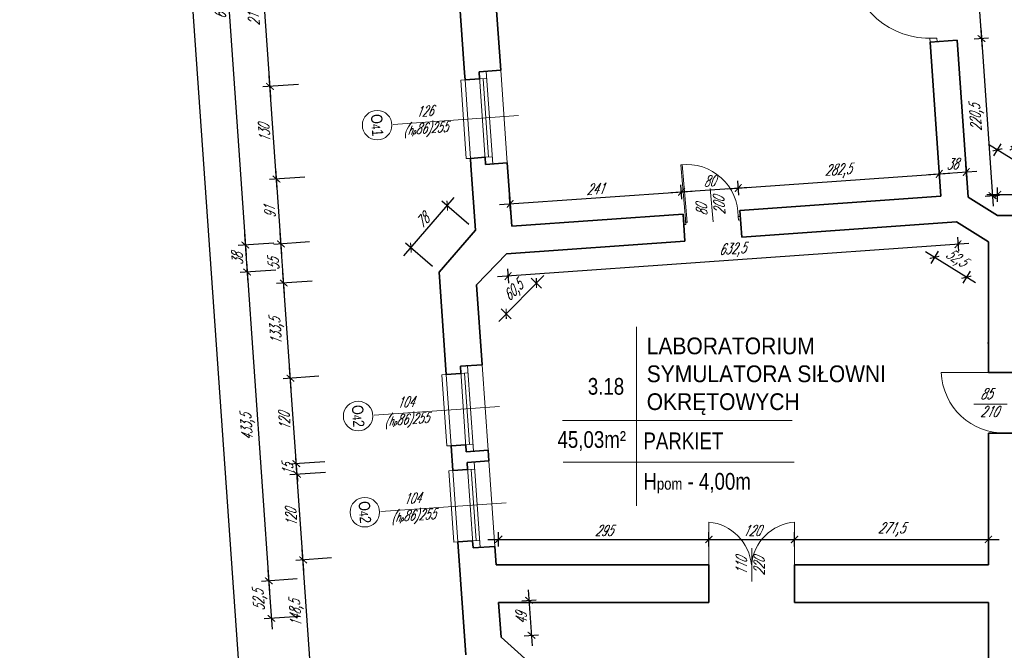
# Model space of a CAD drawing. Header units: millimetres. Extents: x 402 to 79005, y -7782 to 89952.
# Tile 28 of 256: x 21434 to 22815, y 13995 to 14878. Entities that reach past the tile are written whole.
import ezdxf

# ---------------------------------------------------------------- set-up
doc = ezdxf.new("R2010")
doc.units = ezdxf.units.MM
doc.header["$LTSCALE"] = 10
doc.linetypes.add('DASHED', pattern=[19.05, 12.7, -6.35])
doc.layers.get('0').update_dxf_attribs({"lineweight": 0})
doc.layers.get('Defpoints').update_dxf_attribs({"color": 253})
for name, color, linetype, lineweight in [('01 parter - ściany', 253, 'Continuous', 35), ('03-01_okna', 253, 'Continuous', 15), ('03_drzwi', 253, 'Continuous', 15), ('04-1_widok', 253, 'Continuous', 5), ('05-01_wymiary', 253, 'Continuous', 5), ('05-03_opis', 253, 'Continuous', 5)]:
    doc.layers.add(name, color=color, linetype=linetype, lineweight=lineweight)
doc.styles.add('ariel', font='ARIAL.TTF', dxfattribs={"width": 0.8})
doc.styles.add('ariel_wym', font='simplex.shx', dxfattribs={"width": 0.65, "oblique": 25})
doc.dimstyles.new('ariel 50', dxfattribs={"dimtxt": 15, "dimasz": 10, "dimexe": 10, "dimexo": 0, "dimgap": 5, "dimtad": 1, "dimdec": 1, "dimrnd": 0.5, "dimtxsty": 'ariel_wym', "dimblk": 'ARCHTICK', "dimcen": 2.5, "dimdle": 15, "dimazin": 0, "dimtfac": 1, "dimtdec": 1, "dimtix": 1, "dimtmove": 0, "dimatfit": 3, "dimldrblk": 'DOT', "dimfxl": 0, "dimarcsym": 0})
doc.dimstyles.new('ariel 50 wnętrze', dxfattribs={"dimtxt": 15, "dimasz": 10, "dimexe": 10, "dimexo": 0, "dimgap": 5, "dimtad": 1, "dimdec": 1, "dimrnd": 0.5, "dimtxsty": 'ariel_wym', "dimblk": 'ARCHTICK', "dimcen": 2.5, "dimdle": 15, "dimazin": 0, "dimtfac": 1, "dimtdec": 1, "dimtix": 1, "dimtmove": 0, "dimatfit": 3, "dimldrblk": 'DOT', "dimfxl": 0, "dimarcsym": 0})

# ---------------------------------------------------------------- blocks, each defined once
blk = doc.blocks.new('_ArchTick')
at = {"color": 0, "linetype": 'ByBlock', "const_width": 0.15}
blk.add_lwpolyline([(-0.5, -0.5), (0.5, 0.5)], dxfattribs=at)
blk = doc.blocks.new('*D3267')
at = {"layer": '05-01_wymiary', "color": 0, "lineweight": -2}
for p, q in [((21843, 13958.3), (21830.5, 14136.2)), ((21871.5, 14124.1), (21821.6, 14120.6)), ((21881.8, 13976), (21831.9, 13972.5))]:
    blk.add_line(p, q, dxfattribs=at)
at = {"layer": 'Defpoints', "color": 0, "lineweight": 0}
for p in [(22100.2, 14140.1), (21831.6, 14121.3), (22059.7, 13988.5)]:
    blk.add_point(p, dxfattribs=at)
at = {"layer": '05-01_wymiary', "color": 0, "lineweight": -2, "xscale": 10, "yscale": 10, "zscale": 10}
for p, rotation in [((21831.6, 14121.3), 94.00000000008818), ((21841.9, 13973.2), 274.0000000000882)]:
    blk.add_blockref('_ArchTick', p, dxfattribs=dict(at, rotation=rotation))
at = {"layer": '05-01_wymiary', "color": 0, "insert": (21822.8, 14046.3), "char_height": 15, "attachment_point": 5, "rotation": 94, "style": 'ariel_wym'}
blk.add_mtext('148,5', dxfattribs=at)
blk = doc.blocks.new('_Dot')
at = {"color": 0, "linetype": 'ByBlock', "lineweight": -2}
blk.add_line((-0.5, 0), (-1, 0), dxfattribs=at)
at = {"color": 0, "linetype": 'ByBlock', "const_width": 0.5}
blk.add_lwpolyline([(-0.25, 0, 1), (0.25, 0, 1)], format="xyb", close=True, dxfattribs=at)
blk = doc.blocks.new('*D3268')
at = {"layer": '05-01_wymiary', "color": 0, "lineweight": -2}
for p, q in [((21832.6, 14106.3), (21822.1, 14256)), ((21863.1, 14243.8), (21813.2, 14240.3)), ((21871.5, 14124.1), (21821.6, 14120.6))]:
    blk.add_line(p, q, dxfattribs=at)
at = {"layer": 'Defpoints', "color": 0, "lineweight": 0}
for p in [(22091.9, 14259.8), (21823.2, 14241), (22100.2, 14140.1)]:
    blk.add_point(p, dxfattribs=at)
at = {"layer": '05-01_wymiary', "color": 0, "lineweight": -2, "xscale": 10, "yscale": 10, "zscale": 10}
for p, rotation in [((21823.2, 14241), 94.00000000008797), ((21831.6, 14121.3), 274.000000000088)]:
    blk.add_blockref('_ArchTick', p, dxfattribs=dict(at, rotation=rotation))
at = {"layer": '05-01_wymiary', "color": 0, "insert": (21814.9, 14180.3), "char_height": 15, "attachment_point": 5, "rotation": 94, "style": 'ariel_wym'}
blk.add_mtext('120', dxfattribs=at)
blk = doc.blocks.new('*D3269')
at = {"layer": '05-01_wymiary', "color": 0, "lineweight": -2}
for p, q in [((21862, 14258.7), (21812.2, 14255.3)), ((21822.1, 14256), (21821.4, 14265.9)), ((21823.2, 14241), (21822.1, 14256)), ((21863.1, 14243.8), (21813.2, 14240.3)), ((21823.2, 14241), (21823.9, 14231))]:
    blk.add_line(p, q, dxfattribs=at)
at = {"layer": 'Defpoints', "color": 0, "lineweight": 0}
for p in [(22090.8, 14274.7), (22091.9, 14259.8), (21822.1, 14256)]:
    blk.add_point(p, dxfattribs=at)
at = {"layer": '05-01_wymiary', "color": 0, "lineweight": -2, "xscale": 10, "yscale": 10, "zscale": 10}
for p, rotation in [((21822.1, 14256), 274.0000000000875), ((21823.2, 14241), 94.0000000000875)]:
    blk.add_blockref('_ArchTick', p, dxfattribs=dict(at, rotation=rotation))
at = {"layer": '05-01_wymiary', "color": 0, "insert": (21810.2, 14247.6), "char_height": 15, "attachment_point": 5, "rotation": 94, "style": 'ariel_wym'}
blk.add_mtext('15', dxfattribs=at)
blk = doc.blocks.new('*D3270')
at = {"layer": '05-01_wymiary', "color": 0, "lineweight": -2}
for p, q in [((21823.2, 14241), (21812.7, 14390.6)), ((21853.7, 14378.5), (21803.8, 14375)), ((21862, 14258.7), (21812.2, 14255.3))]:
    blk.add_line(p, q, dxfattribs=at)
at = {"layer": 'Defpoints', "color": 0, "lineweight": 0}
for p in [(22082.5, 14394.5), (21813.8, 14375.7), (22090.8, 14274.7)]:
    blk.add_point(p, dxfattribs=at)
at = {"layer": '05-01_wymiary', "color": 0, "lineweight": -2, "xscale": 10, "yscale": 10, "zscale": 10}
for p, rotation in [((21813.8, 14375.7), 94.00000000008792), ((21822.1, 14256), 274.0000000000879)]:
    blk.add_blockref('_ArchTick', p, dxfattribs=dict(at, rotation=rotation))
at = {"layer": '05-01_wymiary', "color": 0, "insert": (21805.5, 14314.9), "char_height": 15, "attachment_point": 5, "rotation": 94, "style": 'ariel_wym'}
blk.add_mtext('120', dxfattribs=at)
blk = doc.blocks.new('*D3271')
at = {"layer": '05-01_wymiary', "color": 0, "lineweight": -2}
for p, q in [((21814.8, 14360.7), (21803.4, 14523.8)), ((21844.4, 14511.7), (21794.5, 14508.2)), ((21853.7, 14378.5), (21803.8, 14375))]:
    blk.add_line(p, q, dxfattribs=at)
at = {"layer": 'Defpoints', "color": 0, "lineweight": 0}
for p in [(22022.3, 14524.1), (21804.5, 14508.9), (22082.5, 14394.5)]:
    blk.add_point(p, dxfattribs=at)
at = {"layer": '05-01_wymiary', "color": 0, "lineweight": -2, "xscale": 10, "yscale": 10, "zscale": 10}
for p, rotation in [((21804.5, 14508.9), 94.00000000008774), ((21813.8, 14375.7), 274.0000000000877)]:
    blk.add_blockref('_ArchTick', p, dxfattribs=dict(at, rotation=rotation))
at = {"layer": '05-01_wymiary', "color": 0, "insert": (21795.2, 14441.3), "char_height": 15, "attachment_point": 5, "rotation": 94, "style": 'ariel_wym'}
blk.add_mtext('133,5', dxfattribs=at)
blk = doc.blocks.new('*D3272')
at = {"layer": '05-01_wymiary', "color": 0, "lineweight": -2}
for p, q in [((21805.5, 14493.9), (21799.6, 14578.7)), ((21840.5, 14566.5), (21790.6, 14563)), ((21844.4, 14511.7), (21794.5, 14508.2))]:
    blk.add_line(p, q, dxfattribs=at)
at = {"layer": 'Defpoints', "color": 0, "lineweight": 0}
for p in [(22073.3, 14582.8), (21800.6, 14563.7), (22022.3, 14524.1)]:
    blk.add_point(p, dxfattribs=at)
at = {"layer": '05-01_wymiary', "color": 0, "lineweight": -2, "xscale": 10, "yscale": 10, "zscale": 10}
for p, rotation in [((21800.6, 14563.7), 94.00000000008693), ((21804.5, 14508.9), 274.0000000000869)]:
    blk.add_blockref('_ArchTick', p, dxfattribs=dict(at, rotation=rotation))
at = {"layer": '05-01_wymiary', "color": 0, "insert": (21790.1, 14535.4), "char_height": 15, "attachment_point": 5, "rotation": 94, "style": 'ariel_wym'}
blk.add_mtext('55', dxfattribs=at)
blk = doc.blocks.new('*D3273')
at = {"layer": '05-01_wymiary', "color": 0, "lineweight": -2}
for p, q in [((21801.7, 14548.8), (21793.2, 14669.5)), ((21834.2, 14657.3), (21784.3, 14653.8)), ((21840.5, 14566.5), (21790.6, 14563))]:
    blk.add_line(p, q, dxfattribs=at)
at = {"layer": 'Defpoints', "color": 0, "lineweight": 0}
for p in [(22117.8, 14677.1), (21794.3, 14654.5), (22073.3, 14582.8)]:
    blk.add_point(p, dxfattribs=at)
at = {"layer": '05-01_wymiary', "color": 0, "lineweight": -2, "xscale": 10, "yscale": 10, "zscale": 10}
for p, rotation in [((21794.3, 14654.5), 94.00000000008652), ((21800.6, 14563.7), 274.0000000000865)]:
    blk.add_blockref('_ArchTick', p, dxfattribs=dict(at, rotation=rotation))
at = {"layer": '05-01_wymiary', "color": 0, "insert": (21785, 14608.3), "char_height": 15, "attachment_point": 5, "rotation": 94, "style": 'ariel_wym'}
blk.add_mtext('91', dxfattribs=at)
blk = doc.blocks.new('*D3274')
at = {"layer": '05-01_wymiary', "color": 0, "lineweight": -2}
for p, q in [((21795.3, 14639.6), (21784.2, 14799.2)), ((21825.1, 14787), (21775.2, 14783.5)), ((21834.2, 14657.3), (21784.3, 14653.8))]:
    blk.add_line(p, q, dxfattribs=at)
at = {"layer": 'Defpoints', "color": 0, "lineweight": 0}
for p in [(22108.8, 14806.8), (21785.2, 14784.2), (22117.8, 14677.1)]:
    blk.add_point(p, dxfattribs=at)
at = {"layer": '05-01_wymiary', "color": 0, "lineweight": -2, "xscale": 10, "yscale": 10, "zscale": 10}
for p, rotation in [((21785.2, 14784.2), 94.000000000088), ((21794.3, 14654.5), 274.000000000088)]:
    blk.add_blockref('_ArchTick', p, dxfattribs=dict(at, rotation=rotation))
at = {"layer": '05-01_wymiary', "color": 0, "insert": (21777.3, 14718.5), "char_height": 15, "attachment_point": 5, "rotation": 94, "style": 'ariel_wym'}
blk.add_mtext('130', dxfattribs=at)
blk = doc.blocks.new('*D3275')
at = {"layer": '05-01_wymiary', "color": 0, "lineweight": -2}
for p, q in [((21786.2, 14769.2), (21769.5, 15009.2)), ((21810.4, 14997), (21760.5, 14993.5)), ((21825.1, 14787), (21775.2, 14783.5))]:
    blk.add_line(p, q, dxfattribs=at)
at = {"layer": 'Defpoints', "color": 0, "lineweight": 0}
for p in [(22094.1, 15016.8), (21770.5, 14994.2), (22108.8, 14806.8)]:
    blk.add_point(p, dxfattribs=at)
at = {"layer": '05-01_wymiary', "color": 0, "lineweight": -2, "xscale": 10, "yscale": 10, "zscale": 10}
for p, rotation in [((21770.5, 14994.2), 94.0000000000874), ((21785.2, 14784.2), 274.0000000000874)]:
    blk.add_blockref('_ArchTick', p, dxfattribs=dict(at, rotation=rotation))
at = {"layer": '05-01_wymiary', "color": 0, "insert": (21764, 14888.2), "char_height": 15, "attachment_point": 5, "rotation": 94, "style": 'ariel_wym'}
blk.add_mtext('210,5', dxfattribs=at)
blk = doc.blocks.new('*D3311')
at = {"layer": '05-01_wymiary', "color": 0, "lineweight": -2}
for p, q in [((21744.4, 15224.3), (21694.5, 15220.8)), ((21703.5, 15236.5), (21751.6, 14547.3)), ((21790.5, 14565), (21740.6, 14561.5))]:
    blk.add_line(p, q, dxfattribs=at)
at = {"layer": 'Defpoints', "color": 0, "lineweight": 0}
for p in [(22077.9, 15247.6), (22124, 14588.4), (21750.6, 14562.2)]:
    blk.add_point(p, dxfattribs=at)
at = {"layer": '05-01_wymiary', "color": 0, "lineweight": -2, "xscale": 10, "yscale": 10, "zscale": 10}
for p, rotation in [((21704.5, 15221.5), 94.00000000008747), ((21750.6, 14562.2), 274.0000000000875)]:
    blk.add_blockref('_ArchTick', p, dxfattribs=dict(at, rotation=rotation))
at = {"layer": '05-01_wymiary', "color": 0, "insert": (21715.1, 14891), "char_height": 15, "attachment_point": 5, "rotation": 94, "style": 'ariel_wym'}
blk.add_mtext('661', dxfattribs=at)
blk = doc.blocks.new('*D3312')
at = {"layer": '05-01_wymiary', "color": 0, "lineweight": -2}
for p, q in [((21749.6, 14577.2), (21754.3, 14509.4)), ((21790.5, 14565), (21740.6, 14561.5)), ((21793.2, 14527.1), (21743.3, 14523.6))]:
    blk.add_line(p, q, dxfattribs=at)
at = {"layer": 'Defpoints', "color": 0, "lineweight": 0}
for p in [(22124, 14588.4), (22116.8, 14549.8), (21753.2, 14524.3)]:
    blk.add_point(p, dxfattribs=at)
at = {"layer": '05-01_wymiary', "color": 0, "lineweight": -2, "xscale": 10, "yscale": 10, "zscale": 10}
for p, rotation in [((21750.6, 14562.2), 94.00000000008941), ((21753.2, 14524.3), 274.0000000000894)]:
    blk.add_blockref('_ArchTick', p, dxfattribs=dict(at, rotation=rotation))
at = {"layer": '05-01_wymiary', "color": 0, "insert": (21739.5, 14542.4), "char_height": 15, "attachment_point": 5, "rotation": 94, "style": 'ariel_wym'}
blk.add_mtext('38', dxfattribs=at)
blk = doc.blocks.new('*D3313')
at = {"layer": '05-01_wymiary', "color": 0, "lineweight": -2}
for p, q in [((21752.2, 14539.3), (21784.5, 14076.9)), ((21793.2, 14527.1), (21743.3, 14523.6)), ((21823.4, 14094.7), (21773.5, 14091.2))]:
    blk.add_line(p, q, dxfattribs=at)
at = {"layer": 'Defpoints', "color": 0, "lineweight": 0}
for p in [(22116.8, 14549.8), (22102.1, 14114.1), (21783.5, 14091.9)]:
    blk.add_point(p, dxfattribs=at)
at = {"layer": '05-01_wymiary', "color": 0, "lineweight": -2, "xscale": 10, "yscale": 10, "zscale": 10}
for p, rotation in [((21753.2, 14524.3), 94.00000000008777), ((21783.5, 14091.9), 274.0000000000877)]:
    blk.add_blockref('_ArchTick', p, dxfattribs=dict(at, rotation=rotation))
at = {"layer": '05-01_wymiary', "color": 0, "insert": (21754.5, 14307.1), "char_height": 15, "attachment_point": 5, "rotation": 94, "style": 'ariel_wym'}
blk.add_mtext('433,5', dxfattribs=at)
blk = doc.blocks.new('*D3314')
at = {"layer": '05-01_wymiary', "color": 0, "lineweight": -2}
for p, q in [((21782.4, 14106.8), (21788.2, 14024.4)), ((21823.4, 14094.7), (21773.5, 14091.2)), ((21827.1, 14042.1), (21777.2, 14038.6))]:
    blk.add_line(p, q, dxfattribs=at)
at = {"layer": 'Defpoints', "color": 0, "lineweight": 0}
for p in [(22102.1, 14114.1), (22105.7, 14061.6), (21787.2, 14039.3)]:
    blk.add_point(p, dxfattribs=at)
at = {"layer": '05-01_wymiary', "color": 0, "lineweight": -2, "xscale": 10, "yscale": 10, "zscale": 10}
for p, rotation in [((21783.5, 14091.9), 94.00000000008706), ((21787.2, 14039.3), 274.0000000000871)]:
    blk.add_blockref('_ArchTick', p, dxfattribs=dict(at, rotation=rotation))
at = {"layer": '05-01_wymiary', "color": 0, "insert": (21771.4, 14064.6), "char_height": 15, "attachment_point": 5, "rotation": 94, "style": 'ariel_wym'}
blk.add_mtext('52,5', dxfattribs=at)
blk = doc.blocks.new('*D3316')
at = {"layer": '05-01_wymiary', "color": 0, "lineweight": -2}
for p, q in [((21752.5, 13818.9), (21443.2, 18240.8)), ((21484.2, 18228.6), (21434.3, 18225.1)), ((21791.3, 13836.7), (21741.4, 13833.2))]:
    blk.add_line(p, q, dxfattribs=at)
at = {"layer": 'Defpoints', "color": 0, "lineweight": 0}
for p in [(21816.7, 18251.8), (21444.3, 18225.8), (22198.6, 13865.1)]:
    blk.add_point(p, dxfattribs=at)
at = {"layer": '05-01_wymiary', "color": 0, "lineweight": -2, "xscale": 10, "yscale": 10, "zscale": 10}
for p, rotation in [((21444.3, 18225.8), 94.00000000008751), ((21751.4, 13833.9), 274.0000000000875)]:
    blk.add_blockref('_ArchTick', p, dxfattribs=dict(at, rotation=rotation))
at = {"layer": '05-01_wymiary', "color": 0, "insert": (21584, 16028.9), "char_height": 15, "attachment_point": 5, "rotation": 94, "style": 'ariel_wym'}
blk.add_mtext('4402,5', dxfattribs=at)
blk = doc.blocks.new('*D3359')
at = {"layer": '05-01_wymiary', "color": 0, "lineweight": -2}
for p, q in [((22773.1, 14985.6), (22783.6, 14836.5)), ((22764.2, 14969.9), (22784.2, 14971.3)), ((22772.5, 14850.7), (22792.5, 14852.1))]:
    blk.add_line(p, q, dxfattribs=at)
at = {"layer": 'Defpoints', "color": 0, "lineweight": 0}
for p in [(22740, 14968.2), (22748.4, 14849), (22782.5, 14851.4)]:
    blk.add_point(p, dxfattribs=at)
at = {"layer": '05-01_wymiary', "color": 0, "lineweight": -2, "xscale": 10, "yscale": 10, "zscale": 10}
for p, rotation in [((22774.2, 14970.6), 94.00000000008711), ((22782.5, 14851.4), 274.0000000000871)]:
    blk.add_blockref('_ArchTick', p, dxfattribs=dict(at, rotation=rotation))
at = {"layer": '05-01_wymiary', "color": 0, "insert": (22764.5, 14910.1), "char_height": 15, "attachment_point": 5, "rotation": 94, "style": 'ariel_wym'}
blk.add_mtext('119,5', dxfattribs=at)
blk = doc.blocks.new('*D3360')
at = {"layer": '05-01_wymiary', "color": 0, "lineweight": -2}
for p, q in [((22781.5, 14866.4), (22799, 14616.5)), ((22772.5, 14850.7), (22792.5, 14852.1)), ((22787.9, 14630.8), (22807.9, 14632.2))]:
    blk.add_line(p, q, dxfattribs=at)
at = {"layer": 'Defpoints', "color": 0, "lineweight": 0}
for p in [(22748.4, 14849), (22797.9, 14631.5), (22763.7, 14629.1)]:
    blk.add_point(p, dxfattribs=at)
at = {"layer": '05-01_wymiary', "color": 0, "lineweight": -2, "xscale": 10, "yscale": 10, "zscale": 10}
for p, rotation in [((22782.5, 14851.4), 94.00000000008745), ((22797.9, 14631.5), 274.0000000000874)]:
    blk.add_blockref('_ArchTick', p, dxfattribs=dict(at, rotation=rotation))
at = {"layer": '05-01_wymiary', "color": 0, "insert": (22776.3, 14740.5), "char_height": 15, "attachment_point": 5, "rotation": 94, "style": 'ariel_wym'}
blk.add_mtext('220,5', dxfattribs=at)
blk = doc.blocks.new('*D2623')
at = {"layer": '05-01_wymiary', "color": 0, "lineweight": -2}
for p, q in [((22362.7, 14626.6), (22361.3, 14646.6)), ((22106.9, 14618.8), (22377, 14637.7)), ((22122.5, 14609.8), (22121.1, 14629.8))]:
    blk.add_line(p, q, dxfattribs=at)
at = {"layer": 'Defpoints', "color": 0, "lineweight": 0}
for p in [(22362, 14636.6), (22364.2, 14605.2), (22124, 14588.4)]:
    blk.add_point(p, dxfattribs=at)
at = {"layer": '05-01_wymiary', "color": 0, "lineweight": -2, "xscale": 10, "yscale": 10, "zscale": 10}
for p, rotation in [((22362, 14636.6), 3.999999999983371), ((22121.8, 14619.8), 183.9999999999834)]:
    blk.add_blockref('_ArchTick', p, dxfattribs=dict(at, rotation=rotation))
at = {"layer": '05-01_wymiary', "color": 0, "insert": (22241.1, 14640.7), "char_height": 15, "attachment_point": 5, "rotation": 4, "style": 'ariel_wym'}
blk.add_mtext('241', dxfattribs=at)
blk = doc.blocks.new('*D2624')
at = {"layer": '05-01_wymiary', "color": 0, "lineweight": -2}
for p, q in [((22362.7, 14626.5), (22361.3, 14646.5)), ((22442.4, 14632.1), (22441, 14652.1)), ((22347.1, 14635.5), (22456.7, 14643.1))]:
    blk.add_line(p, q, dxfattribs=at)
at = {"layer": 'Defpoints', "color": 0, "lineweight": 0}
for p in [(22441.7, 14642.1), (22364.2, 14605.2), (22443.9, 14610.7)]:
    blk.add_point(p, dxfattribs=at)
at = {"layer": '05-01_wymiary', "color": 0, "lineweight": -2, "xscale": 10, "yscale": 10, "zscale": 10}
for p, rotation in [((22441.7, 14642.1), 3.999999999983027), ((22362, 14636.5), 183.999999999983)]:
    blk.add_blockref('_ArchTick', p, dxfattribs=dict(at, rotation=rotation))
at = {"layer": '05-01_wymiary', "color": 0, "insert": (22401, 14651.8), "char_height": 15, "attachment_point": 5, "rotation": 4, "style": 'ariel_wym'}
blk.add_mtext('80', dxfattribs=at)
blk = doc.blocks.new('*D2625')
at = {"layer": '05-01_wymiary', "color": 0, "lineweight": -2}
for p, q in [((22426.8, 14641), (22738.3, 14662.8)), ((22724.1, 14651.8), (22722.7, 14671.8)), ((22442.4, 14632.1), (22441, 14652.1))]:
    blk.add_line(p, q, dxfattribs=at)
at = {"layer": 'Defpoints', "color": 0, "lineweight": 0}
for p in [(22723.4, 14661.8), (22725.6, 14630.4), (22443.9, 14610.7)]:
    blk.add_point(p, dxfattribs=at)
at = {"layer": '05-01_wymiary', "color": 0, "lineweight": -2, "xscale": 10, "yscale": 10, "zscale": 10}
for p, rotation in [((22723.4, 14661.8), 3.999999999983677), ((22441.7, 14642.1), 183.9999999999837)]:
    blk.add_blockref('_ArchTick', p, dxfattribs=dict(at, rotation=rotation))
at = {"layer": '05-01_wymiary', "color": 0, "insert": (22581.6, 14665.8), "char_height": 15, "attachment_point": 5, "rotation": 4, "style": 'ariel_wym'}
blk.add_mtext('282,5', dxfattribs=at)
blk = doc.blocks.new('*D2626')
at = {"layer": '05-01_wymiary', "color": 0, "lineweight": -2}
for p, q in [((22762, 14654.6), (22760.6, 14674.5)), ((22708.4, 14660.8), (22776.2, 14665.6)), ((22724.1, 14651.9), (22722.7, 14671.9))]:
    blk.add_line(p, q, dxfattribs=at)
at = {"layer": 'Defpoints', "color": 0, "lineweight": 0}
for p in [(22761.3, 14664.5), (22725.6, 14630.4), (22763.7, 14629.1)]:
    blk.add_point(p, dxfattribs=at)
at = {"layer": '05-01_wymiary', "color": 0, "lineweight": -2, "xscale": 10, "yscale": 10, "zscale": 10}
for p, rotation in [((22723.4, 14661.9), 183.9999999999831), ((22761.3, 14664.5), 3.999999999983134)]:
    blk.add_blockref('_ArchTick', p, dxfattribs=dict(at, rotation=rotation))
at = {"layer": '05-01_wymiary', "color": 0, "insert": (22741.4, 14675.7), "char_height": 15, "attachment_point": 5, "rotation": 4, "style": 'ariel_wym'}
blk.add_mtext('38', dxfattribs=at)
blk = doc.blocks.new('*D2627')
at = {"layer": '05-01_wymiary', "color": 0, "lineweight": -2}
for p, q in [((22090.7, 14149.9), (22415.5, 14149.9)), ((22105.7, 14139.9), (22105.7, 14159.9)), ((22400.5, 14139.9), (22400.5, 14159.9))]:
    blk.add_line(p, q, dxfattribs=at)
at = {"layer": 'Defpoints', "color": 0, "lineweight": 0}
for p in [(22400.5, 14149.9), (22105.7, 14114.1), (22400.5, 14114.1)]:
    blk.add_point(p, dxfattribs=at)
at = {"layer": '05-01_wymiary', "color": 0, "lineweight": -2, "xscale": 10, "yscale": 10, "zscale": 10, "rotation": 180}
blk.add_blockref('_ArchTick', (22105.7, 14149.9), dxfattribs=at)
at = {"layer": '05-01_wymiary', "color": 0, "lineweight": -2, "xscale": 10, "yscale": 10, "zscale": 10}
blk.add_blockref('_ArchTick', (22400.5, 14149.9), dxfattribs=at)
at = {"layer": '05-01_wymiary', "color": 0, "insert": (22253.1, 14162.4), "char_height": 15, "attachment_point": 5, "style": 'ariel_wym'}
blk.add_mtext('295', dxfattribs=at)
blk = doc.blocks.new('*D2628')
at = {"layer": '05-01_wymiary', "color": 0, "lineweight": -2}
for p, q in [((22385.5, 14149.9), (22535.5, 14149.9)), ((22400.5, 14139.9), (22400.5, 14159.9)), ((22520.5, 14139.9), (22520.5, 14159.9))]:
    blk.add_line(p, q, dxfattribs=at)
at = {"layer": 'Defpoints', "color": 0, "lineweight": 0}
for p in [(22520.5, 14149.9), (22400.5, 14114.1), (22520.5, 14114.1)]:
    blk.add_point(p, dxfattribs=at)
at = {"layer": '05-01_wymiary', "color": 0, "lineweight": -2, "xscale": 10, "yscale": 10, "zscale": 10, "rotation": 180}
blk.add_blockref('_ArchTick', (22400.5, 14149.9), dxfattribs=at)
at = {"layer": '05-01_wymiary', "color": 0, "lineweight": -2, "xscale": 10, "yscale": 10, "zscale": 10}
blk.add_blockref('_ArchTick', (22520.5, 14149.9), dxfattribs=at)
at = {"layer": '05-01_wymiary', "color": 0, "insert": (22460.5, 14162.4), "char_height": 15, "attachment_point": 5, "style": 'ariel_wym'}
blk.add_mtext('120', dxfattribs=at)
blk = doc.blocks.new('*D2629')
at = {"layer": '05-01_wymiary', "color": 0, "lineweight": -2}
for p, q in [((22505.5, 14149.9), (22807.2, 14149.9)), ((22520.5, 14139.9), (22520.5, 14159.9)), ((22792.2, 14139.9), (22792.2, 14159.9))]:
    blk.add_line(p, q, dxfattribs=at)
at = {"layer": 'Defpoints', "color": 0, "lineweight": 0}
for p in [(22792.2, 14149.9), (22520.5, 14114.1), (22792.2, 14114.1)]:
    blk.add_point(p, dxfattribs=at)
at = {"layer": '05-01_wymiary', "color": 0, "lineweight": -2, "xscale": 10, "yscale": 10, "zscale": 10, "rotation": 180}
blk.add_blockref('_ArchTick', (22520.5, 14149.9), dxfattribs=at)
at = {"layer": '05-01_wymiary', "color": 0, "lineweight": -2, "xscale": 10, "yscale": 10, "zscale": 10}
blk.add_blockref('_ArchTick', (22792.2, 14149.9), dxfattribs=at)
at = {"layer": '05-01_wymiary', "color": 0, "insert": (22656.4, 14163.8), "char_height": 15, "attachment_point": 5, "style": 'ariel_wym'}
blk.add_mtext('271,5', dxfattribs=at)
blk = doc.blocks.new('*D2634')
at = {"layer": '05-01_wymiary', "color": 0, "lineweight": -2}
for p, q in [((22764.7, 14564.4), (22104.1, 14517.6)), ((22749, 14573.3), (22750.4, 14553.4)), ((22118.3, 14528.6), (22119.7, 14508.7))]:
    blk.add_line(p, q, dxfattribs=at)
at = {"layer": 'Defpoints', "color": 0, "lineweight": 0}
for p in [(22747.5, 14594.4), (22116.8, 14549.8), (22119, 14518.7)]:
    blk.add_point(p, dxfattribs=at)
at = {"layer": '05-01_wymiary', "color": 0, "lineweight": -2, "xscale": 10, "yscale": 10, "zscale": 10}
for p, rotation in [((22749.7, 14563.3), 4.051575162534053), ((22119, 14518.7), 184.051575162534)]:
    blk.add_blockref('_ArchTick', p, dxfattribs=dict(at, rotation=rotation))
at = {"layer": '05-01_wymiary', "color": 0, "insert": (22433.4, 14554.9), "char_height": 15, "attachment_point": 5, "rotation": 4.0516, "style": 'ariel_wym'}
blk.add_mtext('632,5', dxfattribs=at)
blk = doc.blocks.new('*D2635')
at = {"layer": '05-01_wymiary', "color": 0, "lineweight": -2}
for p, q in [((22147.2, 14079.5), (22152.7, 14000.8)), ((22138.3, 14063.9), (22158.3, 14065.3)), ((22141.7, 14015.1), (22161.7, 14016.5))]:
    blk.add_line(p, q, dxfattribs=at)
at = {"layer": 'Defpoints', "color": 0, "lineweight": 0}
for p in [(22105.7, 14061.6), (22109.1, 14012.8), (22151.7, 14015.8)]:
    blk.add_point(p, dxfattribs=at)
at = {"layer": '05-01_wymiary', "color": 0, "lineweight": -2, "xscale": 10, "yscale": 10, "zscale": 10}
for p, rotation in [((22148.3, 14064.6), 94.00000000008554), ((22151.7, 14015.8), 274.0000000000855)]:
    blk.add_blockref('_ArchTick', p, dxfattribs=dict(at, rotation=rotation))
at = {"layer": '05-01_wymiary', "color": 0, "insert": (22137.5, 14039.3), "char_height": 15, "attachment_point": 5, "rotation": 94, "style": 'ariel_wym'}
blk.add_mtext('49', dxfattribs=at)
blk = doc.blocks.new('*D2636')
at = {"layer": '05-01_wymiary', "color": 0, "lineweight": -2}
for p, q in [((22169.1, 14519.7), (22105.9, 14455)), ((22151.4, 14515.9), (22165.7, 14501.9)), ((22109.2, 14472.8), (22123.5, 14458.8))]:
    blk.add_line(p, q, dxfattribs=at)
at = {"layer": 'Defpoints', "color": 0, "lineweight": 0}
for p in [(22116.8, 14549.8), (22074.6, 14506.6), (22116.4, 14465.8)]:
    blk.add_point(p, dxfattribs=at)
at = {"layer": '05-01_wymiary', "color": 0, "lineweight": -2, "xscale": 10, "yscale": 10, "zscale": 10}
for p, rotation in [((22158.6, 14508.9), 45.65353660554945), ((22116.4, 14465.8), 225.6535366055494)]:
    blk.add_blockref('_ArchTick', p, dxfattribs=dict(at, rotation=rotation))
at = {"layer": '05-01_wymiary', "color": 0, "insert": (22127.5, 14497.1), "char_height": 15, "attachment_point": 5, "rotation": 45.6535, "style": 'ariel_wym'}
blk.add_mtext('60,5', dxfattribs=at)
blk = doc.blocks.new('*D2637')
at = {"layer": '05-01_wymiary', "color": 0, "lineweight": -2}
for p, q in [((22774.2, 14509.2), (22704, 14552.8)), ((22722, 14553.4), (22711.4, 14536.4)), ((22766.7, 14525.6), (22756.2, 14508.6))]:
    blk.add_line(p, q, dxfattribs=at)
at = {"layer": 'Defpoints', "color": 0, "lineweight": 0}
for p in [(22747.5, 14594.4), (22792.2, 14566.6), (22716.7, 14544.9)]:
    blk.add_point(p, dxfattribs=at)
at = {"layer": '05-01_wymiary', "color": 0, "lineweight": -2, "xscale": 10, "yscale": 10, "zscale": 10}
for p, rotation in [((22716.7, 14544.9), 148.1508776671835), ((22761.5, 14517.1), 328.1508776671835)]:
    blk.add_blockref('_ArchTick', p, dxfattribs=dict(at, rotation=rotation))
at = {"layer": '05-01_wymiary', "color": 0, "insert": (22746.4, 14542.8), "char_height": 15, "attachment_point": 5, "rotation": 328.1509, "style": 'ariel_wym'}
blk.add_mtext('52,5', dxfattribs=at)
blk = doc.blocks.new('*D2638')
at = {"layer": '05-01_wymiary', "color": 0, "lineweight": -2}
for p, q in [((22792.3, 14703.4), (22859.1, 14661.9)), ((22799.7, 14687), (22810.3, 14704)), ((22841.1, 14661.3), (22851.6, 14678.3))]:
    blk.add_line(p, q, dxfattribs=at)
at = {"layer": 'Defpoints', "color": 0, "lineweight": 0}
for p in [(22846.3, 14669.8), (22763.7, 14629.1), (22805.1, 14603.4)]:
    blk.add_point(p, dxfattribs=at)
at = {"layer": '05-01_wymiary', "color": 0, "lineweight": -2, "xscale": 10, "yscale": 10, "zscale": 10}
for p, rotation in [((22805, 14695.5), 148.1508776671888), ((22846.3, 14669.8), 328.1508776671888)]:
    blk.add_blockref('_ArchTick', p, dxfattribs=dict(at, rotation=rotation))
at = {"layer": '05-01_wymiary', "color": 0, "insert": (22833, 14694.5), "char_height": 15, "attachment_point": 5, "rotation": 328.1509, "style": 'ariel_wym'}
blk.add_mtext('48,5', dxfattribs=at)
blk = doc.blocks.new('*D2639')
at = {"layer": '05-01_wymiary', "color": 0, "lineweight": -2}
for p, q in [((22790.1, 14632.7), (22920.1, 14632.7)), ((22805.1, 14622.7), (22805.1, 14642.7)), ((22905.1, 14622.7), (22905.1, 14642.7))]:
    blk.add_line(p, q, dxfattribs=at)
at = {"layer": 'Defpoints', "color": 0, "lineweight": 0}
for p in [(22905.1, 14632.7), (22805.1, 14603.4), (22905.1, 14603.4)]:
    blk.add_point(p, dxfattribs=at)
at = {"layer": '05-01_wymiary', "color": 0, "lineweight": -2, "xscale": 10, "yscale": 10, "zscale": 10, "rotation": 180}
blk.add_blockref('_ArchTick', (22805.1, 14632.7), dxfattribs=at)
at = {"layer": '05-01_wymiary', "color": 0, "lineweight": -2, "xscale": 10, "yscale": 10, "zscale": 10}
blk.add_blockref('_ArchTick', (22905.1, 14632.7), dxfattribs=at)
at = {"layer": '05-01_wymiary', "color": 0, "insert": (22855.1, 14645.2), "char_height": 15, "attachment_point": 5, "style": 'ariel_wym'}
blk.add_mtext('100', dxfattribs=at)
blk = doc.blocks.new('*D3064')
at = {"layer": '05-01_wymiary', "color": 0, "lineweight": -2}
for p, q in [((21972.9, 14547.2), (22043.6, 14628.5)), ((22063.9, 14590.9), (22026.2, 14623.7)), ((22012.9, 14532.2), (21975.2, 14565))]:
    blk.add_line(p, q, dxfattribs=at)
at = {"layer": 'Defpoints', "color": 0, "lineweight": 0}
for p in [(22033.7, 14617.2), (22073.3, 14582.8), (22022.3, 14524.1)]:
    blk.add_point(p, dxfattribs=at)
at = {"layer": '05-01_wymiary', "color": 0, "lineweight": -2, "xscale": 10, "yscale": 10, "zscale": 10}
for p, rotation in [((22033.7, 14617.2), 48.99999999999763), ((21982.7, 14558.5), 228.9999999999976)]:
    blk.add_blockref('_ArchTick', p, dxfattribs=dict(at, rotation=rotation))
at = {"layer": '05-01_wymiary', "color": 0, "insert": (21998.8, 14596), "char_height": 15, "attachment_point": 5, "rotation": 49, "style": 'ariel_wym'}
blk.add_mtext('78', dxfattribs=at)

msp = doc.modelspace()

# ---------------------------------------------------------------- linework, layer by layer
at = {"layer": '01 parter - ściany'}
for p, q in [((22057.88, 14803.27), (22043.19, 15013.26)), ((22108.75, 14806.83), (22094.07, 15016.81)), ((22748.37, 14849.03), (22710.46, 14846.38)), ((22725.56, 14630.42), (22710.46, 14846.38)), ((22763.75, 14629.07), (22748.37, 14849.03)), ((22058.58, 14793.29), (22057.88, 14803.27)), ((22108.75, 14806.83), (22078.33, 14804.7)), ((22078.33, 14804.7), (22079.03, 14794.72)), ((22079.03, 14794.72), (22058.58, 14793.29)), ((22086.7, 14684.99), (22066.25, 14683.56)), ((22066.25, 14683.56), (22066.95, 14673.58)), ((22073.29, 14582.81), (22066.95, 14673.58)), ((22087.4, 14675.01), (22086.7, 14684.99)), ((22117.82, 14677.14), (22087.4, 14675.01)), ((22124.03, 14588.36), (22117.82, 14677.14)), ((22443.93, 14610.73), (22725.56, 14630.42)), ((22763.75, 14629.07), (22805.06, 14603.4)), ((22124.03, 14588.36), (22364.23, 14605.16)), ((22366.87, 14567.47), (22364.23, 14605.16)), ((22446.56, 14573.11), (22443.93, 14610.73)), ((22905.06, 14603.4), (22805.06, 14603.4)), ((22446.56, 14573.11), (22747.49, 14594.43)), ((22747.49, 14594.43), (22792.23, 14566.64)), ((22073.29, 14582.81), (22022.26, 14524.1)), ((22073.29, 14582.81), (22022.26, 14524.1)), ((22116.81, 14549.76), (22366.87, 14567.47)), ((22792.23, 14383.87), (22792.23, 14566.64)), ((22074.61, 14506.59), (22116.81, 14549.76)), ((22032.28, 14380.92), (22022.26, 14524.1)), ((22032.28, 14380.92), (22022.26, 14524.1)), ((22082.45, 14394.45), (22074.61, 14506.59)), ((22792.23, 14383.87), (22792.23, 14481.07)), ((22791.04, 14424.04), (22792.23, 14425.31)), ((22052.73, 14382.35), (22032.28, 14380.92)), ((22052.03, 14392.32), (22082.45, 14394.45)), ((22052.03, 14392.32), (22052.73, 14382.35)), ((22830.23, 14383.87), (22792.23, 14383.87)), ((22792.23, 14114.14), (22792.23, 14298.87)), ((22830.26, 14298.87), (22792.23, 14298.87)), ((22059.7, 14282.59), (22039.25, 14281.16)), ((22041.69, 14246.25), (22039.25, 14281.16)), ((22041.69, 14246.25), (22039.25, 14281.16)), ((22041.69, 14246.25), (22039.25, 14281.16)), ((22060.4, 14272.62), (22059.7, 14282.59)), ((22060.4, 14272.62), (22090.83, 14274.74)), ((22091.87, 14259.78), (22090.83, 14274.74)), ((22091.87, 14259.78), (22090.83, 14274.74)), ((22061.45, 14257.65), (22091.87, 14259.78)), ((22091.87, 14259.78), (22061.45, 14257.65)), ((22062.14, 14247.68), (22041.69, 14246.25)), ((22061.45, 14257.65), (22062.14, 14247.68)), ((22069.12, 14147.92), (22048.67, 14146.49)), ((22069.82, 14137.95), (22069.12, 14147.92)), ((22059.72, 13988.48), (22048.67, 14146.49)), ((22059.72, 13988.48), (22048.67, 14146.49)), ((22069.82, 14137.95), (22100.24, 14140.07)), ((22102.06, 14114.14), (22100.24, 14140.07)), ((22338.85, 14114.14), (22102.06, 14114.14)), ((22400.54, 14114.14), (22338.85, 14114.14)), ((22400.54, 14061.59), (22400.54, 14114.14)), ((22692.23, 14114.14), (22520.54, 14114.14)), ((22520.54, 14061.59), (22520.54, 14114.14)), ((22792.23, 14114.14), (22692.23, 14114.14)), ((22400.54, 14061.59), (22105.73, 14061.59)), ((22109.14, 14012.79), (22105.73, 14061.59)), ((22792.23, 14061.59), (22520.54, 14061.59)), ((22792.23, 13960.46), (22792.23, 14061.59)), ((22109.14, 14012.79), (22216.21, 13917.69))]:
    msp.add_line(p, q, dxfattribs=at)
at = {"layer": '03-01_okna', "linetype": 'Continuous', "lineweight": 0}
for p, q in [((22087.4, 14675.01), (22078.33, 14804.7)), ((22097.37, 14675.71), (22088.3, 14805.4)), ((22089, 14795.42), (22079.03, 14794.72)), ((22091.69, 14685.34), (22084.01, 14795.07)), ((22096.67, 14685.69), (22086.7, 14684.99)), ((22060.4, 14272.62), (22052.03, 14392.32)), ((22062.7, 14383.05), (22052.73, 14382.35)), ((22064.69, 14282.94), (22057.71, 14382.7)), ((22070.38, 14273.31), (22062, 14393.02)), ((22069.68, 14283.29), (22059.7, 14282.59)), ((22079.79, 14138.64), (22071.42, 14258.35)), ((22069.82, 14137.95), (22061.45, 14257.65)), ((22072.12, 14248.38), (22062.14, 14247.68)), ((22074.11, 14148.27), (22067.13, 14248.03)), ((22079.1, 14148.62), (22069.12, 14147.92))]:
    msp.add_line(p, q, dxfattribs=at)
at = {"layer": '03-01_okna', "linetype": 'DASHED'}
for p, q in [((22066.25, 14683.56), (22058.58, 14793.29)), ((22032.28, 14380.92), (22039.25, 14281.16)), ((22048.67, 14146.49), (22041.69, 14246.25))]:
    msp.add_line(p, q, dxfattribs=at)
at = {"layer": '03-01_okna', "linetype": 'Continuous', "lineweight": 0}
for points in [[(22066.25, 14683.56), (22060.26, 14683.14), (22052.59, 14792.87), (22058.58, 14793.29)], [(22039.25, 14281.16), (22033.27, 14280.74), (22026.29, 14380.5), (22032.28, 14380.92)], [(22048.67, 14146.49), (22042.68, 14146.07), (22035.71, 14245.83), (22041.69, 14246.25)]]:
    msp.add_lwpolyline(points, dxfattribs=at)
at = {"layer": '03_drzwi'}
for p, q in [((22720.09, 14852.06), (22710.11, 14851.37)), ((22715.1, 14851.72), (22720.09, 14852.06)), ((22720.09, 14852.06), (22720.44, 14847.08)), ((22710.11, 14851.37), (22710.46, 14846.38)), ((22367.92, 14593.46), (22361.31, 14674.66)), ((22369.78, 14593.6), (22363.17, 14674.8)), ((22406.27, 14594.87), (22402.46, 14641.36)), ((22364.7, 14595.67), (22367.72, 14595.95)), ((22365.17, 14590.69), (22368.13, 14590.97)), ((22368.13, 14590.97), (22367.72, 14595.95)), ((22367.92, 14593.46), (22369.78, 14593.61)), ((22444.53, 14602.2), (22441.54, 14601.99)), ((22441.89, 14597.01), (22441.54, 14601.99)), ((22444.88, 14597.22), (22441.89, 14597.01)), ((22811.23, 14383.87), (22726.23, 14383.87)), ((22771.9, 14339.33), (22818.54, 14339.33)), ((22400.54, 14114.14), (22400.54, 14174.14)), ((22520.54, 14114.14), (22520.54, 14174.14)), ((22460.54, 14090.82), (22460.54, 14137.46))]:
    msp.add_line(p, q, dxfattribs=at)
for centre, radius, start, end in [((22709.74, 14964.13), 112.54, 185.53392, 272.72711), ((22368.93, 14602.45), 72.6, 359.6399, 96.02921), ((22814.23, 14386.88), 88.06, 181.95836, 271.94667), ((22394.05, 14108.14), 66.32, 5.19084, 84.38792), ((22526.06, 14108.14), 66.23, 94.77955, 174.80228)]:
    msp.add_arc(centre, radius, start, end, dxfattribs=at)
at = {"layer": '04-1_widok'}
for p, q in [((22108.75, 14806.83), (22117.82, 14677.14)), ((22090.83, 14274.74), (22082.45, 14394.45)), ((22091.87, 14259.78), (22100.24, 14140.07))]:
    msp.add_line(p, q, dxfattribs=at)
at = {"layer": '05-03_opis', "lineweight": 0}
for p, q in [((22133.62, 14743.41), (21958.03, 14731.13)), ((22106.98, 14336.02), (21931.39, 14323.74)), ((22116.39, 14201.35), (21940.8, 14189.07))]:
    msp.add_line(p, q, dxfattribs=at)
at = {"layer": '05-03_opis'}
for p, q in [((22299.15, 14447.71), (22299.15, 14196.82)), ((22195.4, 14316.59), (22517.08, 14316.59)), ((22196.18, 14258.23), (22519.96, 14258.23))]:
    msp.add_line(p, q, dxfattribs=at)
at = {"layer": '05-03_opis', "lineweight": 0}
for centre in [(21935.36, 14730.04), (21908.72, 14322.66), (21918.13, 14187.99)]:
    msp.add_circle(centre, 20.69, dxfattribs=at)

# ---------------------------------------------------------------- texts
at = {"layer": '03_drzwi', "char_height": 15, "width": 160.5905, "attachment_point": 7, "style": 'ariel_wym'}
for s, insert, rotation in [('80\\P200', (22423.35, 14605.24), 94.3675), ('110\\P220', (22478.41, 14099.75), 90)]:
    msp.add_mtext(s, dxfattribs=dict(at, insert=insert, rotation=rotation))
at = {"layer": '03_drzwi', "insert": (22780.83, 14321.46), "char_height": 15, "width": 160.5905, "attachment_point": 7, "style": 'ariel_wym'}
msp.add_mtext('85\\P210', dxfattribs=at)
at = {"layer": '05-03_opis', "lineweight": 0, "attachment_point": 5}
for s, insert, char_height, width, rotation, style in [('126\\P({\\H0.8333x;h\\H0.6x;p}86)255', (22002.73, 14735.33), 14.4, 62.6613, 4, 'ariel_wym'), ('O{\\H0.7576x;4}1', (21935.36, 14730.04), 15.84, 75.1935, 274, 'ariel'), ('104\\P({\\H0.8333x;h\\H0.6x;p}86)255', (21976.09, 14327.94), 14.4, 62.6613, 4, 'ariel_wym'), ('O{\\H0.7576x;4}2', (21908.72, 14322.66), 15.84, 75.1935, 274, 'ariel'), ('O{\\H0.7576x;4}2', (21918.13, 14187.99), 15.84, 75.1935, 274, 'ariel'), ('104\\P({\\H0.8333x;h\\H0.6x;p}86)255', (21985.5, 14193.27), 14.4, 62.6613, 4, 'ariel_wym')]:
    msp.add_mtext(s, dxfattribs=dict(at, insert=insert, char_height=char_height, width=width, rotation=rotation, style=style))
at = {"layer": '05-03_opis', "style": 'ariel'}
for s, insert, char_height, width, attachment_point in [('\\W0.9;{\\fArial|b0|i0|c238|p34;LABORATORIUM SYMULATORA SIŁOWNI OKRĘTOWYCH}', (22313.32, 14378.3), 23.4234, 356.6375, 4), ('{\\fArial|b0|i0|c238|p34;3.18}', (22256.18, 14364.09), 23.4234, 108.9126, 5), ('{\\fArial|b0|i0|c238|p34;45,03m²}', (22236.25, 14287.68), 23.4234, 108.9126, 5), (' PARKIET', (22301.42, 14287.96), 23.423, 322.789, 4), ('{\\fArial|b0|i0|c238|p34; H\\H0.7x;pom\\H1.429x; - 4,00m}', (22301.42, 14228.77), 23.4234, 322.789, 4)]:
    msp.add_mtext(s, dxfattribs=dict(at, insert=insert, char_height=char_height, width=width, attachment_point=attachment_point))

# ---------------------------------------------------------------- dimensions: what is measured, and where the dimension line sits
at = {"layer": '05-01_wymiary'}
for base, p1, p2, angle, dimstyle, picture, middle in [((21444.3, 18225.8), (22198.57, 13865.14), (21816.73, 18251.85), 94, 'ariel 50', '*D3316', (21583.96, 16028.87)), ((21750.6, 14562.25), (22077.93, 15247.63), (22124.03, 14588.36), 94, 'ariel 50', '*D3311', (21715.08, 14891.01)), ((21770.52, 14994.19), (22108.75, 14806.83), (22094.07, 15016.81), 94, 'ariel 50', '*D3275', (21763.96, 14888.22)), ((21785.2, 14784.2), (22117.82, 14677.14), (22108.75, 14806.83), 94, 'ariel 50', '*D3274', (21777.27, 14718.49)), ((21794.27, 14654.52), (22073.29, 14582.81), (22117.82, 14677.14), 94, 'ariel 50', '*D3273', (21784.97, 14608.26)), ((22362.03, 14636.62), (22124.03, 14588.36), (22364.23, 14605.16), 4, 'ariel 50 wnętrze', '*D2623', (22241.06, 14640.69)), ((21753.25, 14524.34), (22124.03, 14588.36), (22116.81, 14549.76), 94, 'ariel 50', '*D3312', (21739.45, 14542.42)), ((21800.62, 14563.74), (22022.26, 14524.1), (22073.29, 14582.81), 94, 'ariel 50', '*D3272', (21790.07, 14535.43)), ((21783.49, 14091.86), (22116.81, 14549.76), (22102.06, 14114.14), 94, 'ariel 50', '*D3313', (21754.48, 14307.13)), ((21804.45, 14508.87), (22082.45, 14394.45), (22022.26, 14524.1), 94, 'ariel 50', '*D3271', (21795.22, 14441.3)), ((21813.77, 14375.66), (22090.83, 14274.74), (22082.45, 14394.45), 94, 'ariel 50', '*D3270', (21805.48, 14314.94)), ((21822.14, 14255.96), (22091.87, 14259.78), (22090.83, 14274.74), 94, 'ariel 50', '*D3269', (21810.19, 14247.6)), ((21823.19, 14240.99), (22100.24, 14140.07), (22091.87, 14259.78), 94, 'ariel 50', '*D3268', (21814.9, 14180.27)), ((21831.56, 14121.28), (22059.72, 13988.48), (22100.24, 14140.07), 94, 'ariel 50', '*D3267', (21822.84, 14046.29)), ((21787.17, 14039.31), (22102.06, 14114.14), (22105.73, 14061.59), 94, 'ariel 50', '*D3314', (21771.43, 14064.62)), ((22151.69, 14015.77), (22105.73, 14061.59), (22109.14, 14012.79), 94, 'ariel 50 wnętrze', '*D2635', (22137.52, 14039.29))]:
    dim = msp.add_linear_dim(base=base, p1=p1, p2=p2, angle=angle, dimstyle=dimstyle, dxfattribs=at)
    dim.commit()
    dim.dimension.update_dxf_attribs({"geometry": picture, "text_midpoint": middle})
for base, p1, p2, angle, picture, middle in [((22782.52, 14851.42), (22740.03, 14968.24), (22748.37, 14849.03), 94, '*D3359', (22764.46, 14910.05)), ((22797.91, 14631.46), (22748.37, 14849.03), (22763.75, 14629.07), 94, '*D3360', (22776.32, 14740.47)), ((22761.27, 14664.54), (22725.56, 14630.42), (22763.75, 14629.07), 4, '*D2626', (22741.44, 14675.68)), ((22723.37, 14661.79), (22443.93, 14610.73), (22725.56, 14630.42), 4, '*D2625', (22581.58, 14665.83)), ((22441.74, 14642.09), (22364.23, 14605.16), (22443.93, 14610.73), 4, '*D2624', (22401.02, 14651.78))]:
    dim = msp.add_linear_dim(base=base, p1=p1, p2=p2, angle=angle, dimstyle='ariel 50 wnętrze', override={"dimtmove": 1}, dxfattribs=at)
    dim.commit()
    dim.dimension.update_dxf_attribs({"geometry": picture, "text_midpoint": middle})
for p1, p2, distance, dimstyle, picture, middle in [((22763.75, 14629.07), (22805.06, 14603.4), 78.2, 'ariel 50 wnętrze', '*D2638', (22833.02, 14694.49)), ((22022.26, 14524.1), (22073.29, 14582.81), 52.4, 'ariel 50', '*D3064', (21998.8, 14596.03)), ((22747.49, 14594.43), (22116.81, 14549.76), 31.18, 'ariel 50 wnętrze', '*D2634', (22433.37, 14554.89)), ((22792.23, 14566.64), (22747.49, 14594.43), 58.3, 'ariel 50 wnętrze', '*D2637', (22746.44, 14542.85)), ((22116.81, 14549.76), (22074.61, 14506.59), 58.41, 'ariel 50 wnętrze', '*D2636', (22127.52, 14497.08))]:
    dim = msp.add_aligned_dim(p1=p1, p2=p2, distance=distance, dimstyle=dimstyle, dxfattribs=at)
    dim.commit()
    dim.dimension.update_dxf_attribs({"geometry": picture, "text_midpoint": middle})
for base, p1, p2, picture, middle in [((22905.06, 14632.66), (22805.06, 14603.4), (22905.06, 14603.4), '*D2639', (22855.06, 14645.16)), ((22400.54, 14149.91), (22105.73, 14114.14), (22400.54, 14114.14), '*D2627', (22253.13, 14162.41))]:
    dim = msp.add_linear_dim(base=base, p1=p1, p2=p2, dimstyle='ariel 50 wnętrze', dxfattribs=at)
    dim.commit()
    dim.dimension.update_dxf_attribs({"geometry": picture, "text_midpoint": middle})
for base, p1, p2, picture, middle in [((22520.54, 14149.91), (22400.54, 14114.14), (22520.54, 14114.14), '*D2628', (22460.54, 14162.41)), ((22792.23, 14149.91), (22520.54, 14114.14), (22792.23, 14114.14), '*D2629', (22656.38, 14163.84))]:
    dim = msp.add_linear_dim(base=base, p1=p1, p2=p2, dimstyle='ariel 50 wnętrze', override={"dimtmove": 1}, dxfattribs=at)
    dim.commit()
    dim.dimension.update_dxf_attribs({"geometry": picture, "text_midpoint": middle})

doc.saveas('drawing.dxf')
